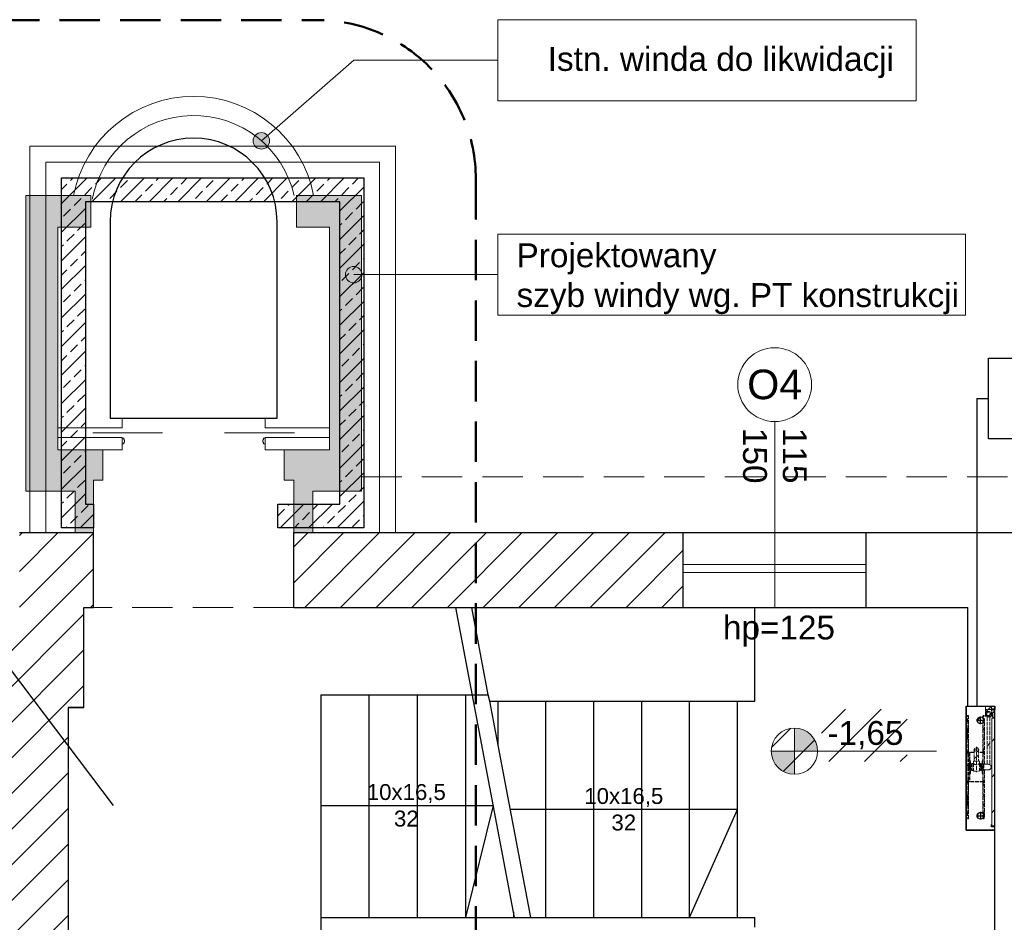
# Model space of a CAD drawing. Header units: millimetres. Extents: x 24385 to 79107, y -56478 to -23676.
# Tile 143 of 256: x 28028 to 28647, y -27993 to -27425. Entities that reach past the tile are written whole.
import ezdxf

# ---------------------------------------------------------------- set-up
doc = ezdxf.new("R2010")
doc.units = ezdxf.units.MM
doc.header["$LTSCALE"] = 2
for name, pattern in [('ACAD_ISO02W100', [15, 12, -3]), ('DASHED', [19.05, 12.7, -6.35]), ('HIDDENX2', [19.05, 12.7, -6.35])]:
    doc.linetypes.add(name, pattern=pattern)
for name, color, linetype, lineweight in [('0_OPIS', 7, 'Continuous', 13), ('3DPLAN_A_DRZWI', 173, 'Continuous', 5), ('3DPLAN_A_OKNA', 153, 'Continuous', 5), ('3DPLAN_A_TABELKA POMIESZCZEŃ', 7, 'Continuous', 0), ('3DPLAN_A_WYSOKOŚCI ZMIANA', 144, 'HIDDENX2', 5), ('A_IZOLACJA', 3, 'Continuous', 9), ('A_SC_WID_DETALE', 251, 'Continuous', 0), ('A_STOL_OPIS', 55, 'Continuous', 5), ('A_TXT', 7, 'Continuous', 0), ('A_WYBURZENIA', 6, 'Continuous', 0), ('A_WYM_KOT', 161, 'Continuous', 0), ('A_ZESTAWIENIE STOLARKI', 3, 'Continuous', 15), ('hydrant', 211, 'Continuous', 5), ('Opisy', 7, 'Continuous', 13)]:
    doc.layers.add(name, color=color, linetype=linetype, lineweight=lineweight)
for name, color, linetype in [('3DPLAN_A_KRESKOWANIE 1', 253, 'Continuous'), ('3DPLAN_A_OPIS', 8, 'Continuous'), ('3DPLAN_K_DZIAŁOWA NISKIE', 134, 'Continuous'), ('3DPLAN_K_NOŚNA', 7, 'Continuous'), ('3DPLAN_K_OBRYS', 243, 'Continuous'), ('3DPLAN_K_OBRYS WIDOK', 242, 'Continuous'), ('A_SCHODY', 6, 'Continuous'), ('DEFAULT', 7, 'Continuous')]:
    doc.layers.add(name, color=color, linetype=linetype)
doc.layers.add('3DPLAN_A_OBWIEDNIA', color=6, linetype='Continuous', plot=False)
doc.styles.add('ARIAL', font='arial.ttf')
doc.styles.add('TABEL1', font='txt')
doc.linetypes.add('GRADZINOWANIE', pattern='A,0.00254,-2.54,[134,ltypeshp.shx,S=2.54,R=0,X=-2.54,Y=0],-5.08,[134,ltypeshp.shx,S=2.54,R=180,X=2.54,Y=0],-2.54', length=10.16254)

# ---------------------------------------------------------------- blocks, each defined once
blk = doc.blocks.new('hydrant')
at = {"color": 1, "linetype": 'ACAD_ISO02W100'}
for p, q in [((121.8, 578.2), (110, 578.2)), ((338.5, 577), (110, 577)), ((112.9, 580.5), (112.8, 580.5)), ((129.5, 586), (121.8, 578.2)), ((130.1, 584.7), (122.3, 577)), ((431.5, 586), (129.5, 586)), ((141, 584.7), (130.1, 584.7)), ((141, 584.7), (148.8, 577)), ((141.5, 586), (149.3, 578.2)), ((189.8, 578.2), (149.3, 578.2)), ((197.5, 586), (189.8, 578.2)), ((198.1, 584.7), (190.3, 577)), ((249.5, 584.7), (198.1, 584.7)), ((249.5, 584.7), (257.3, 577)), ((250, 586), (257.8, 578.2)), ((330, 578.2), (257.8, 578.2)), ((339, 586), (330, 578.2)), ((339, 584.3), (330.5, 577)), ((340, 582), (338.5, 582)), ((338.5, 482), (338.5, 582)), ((348, 578.2), (339, 586)), ((347.6, 577), (339, 584.3)), ((340, 482), (340, 582)), ((431.5, 577), (340, 577)), ((523, 571), (340, 571)), ((523, 569.5), (340, 569.5)), ((431.5, 578.2), (348, 578.2)), ((471, 569.5), (392, 569.5)), ((392, 565), (392, 569.5)), ((471, 565), (392, 565)), ((408, 565), (409, 561)), ((409, 577), (409, 578.2)), ((454, 561), (409, 561)), ((452.5, 571.5), (410.5, 571.5)), ((414.5, 554.7), (414.5, 561)), ((431.5, 586), (733.5, 586)), ((431.5, 578.2), (515, 578.2)), ((431.5, 577), (523, 577)), ((448.5, 554.7), (448.5, 561)), ((454, 577), (454, 578.2)), ((455, 565), (454, 561)), ((471, 565), (471, 569.5)), ((515, 578.2), (524, 586)), ((515.5, 577), (524, 584.3)), ((523, 541.2), (523, 582)), ((524.5, 582), (523, 582)), ((524, 586), (533, 578.2)), ((524, 584.3), (532.6, 577)), ((524.5, 541.2), (524.5, 582)), ((524.5, 577), (753, 577)), ((533, 578.2), (605.3, 578.2)), ((613, 586), (605.3, 578.2)), ((613.6, 584.7), (605.8, 577)), ((613.6, 584.7), (665, 584.7)), ((665, 584.7), (672.8, 577)), ((665.5, 586), (673.3, 578.2)), ((673.3, 578.2), (713.8, 578.2)), ((721.5, 586), (713.8, 578.2)), ((722.1, 584.7), (714.3, 577)), ((722.1, 584.7), (733, 584.7)), ((733, 584.7), (740.8, 577)), ((733.5, 586), (741.3, 578.2)), ((741.3, 578.2), (753, 578.2)), ((750.2, 580.5), (750.2, 580.5)), ((557.9, 528.2), (398.8, 528.2)), ((406, 545.2), (406, 511.2)), ((408.5, 546.7), (407.5, 546.7)), ((408.5, 509.7), (407.5, 509.7)), ((454.5, 509.7), (407.5, 509.7)), ((454.5, 546.7), (408, 546.7)), ((408, 491.5), (409, 495.5)), ((454, 495.5), (409, 495.5)), ((410, 554.2), (410.5, 554.7)), ((453, 554.2), (410, 554.2)), ((410, 548.2), (410, 554.2)), ((410, 508.2), (410, 502.2)), ((453, 502.2), (410, 502.2)), ((410, 502.2), (410.5, 501.7)), ((452.5, 554.7), (410.5, 554.7)), ((452.5, 501.7), (410.5, 501.7)), ((414.5, 498.3), (414.5, 501.7)), ((448.5, 498.3), (414.5, 498.3)), ((414.5, 495.5), (414.5, 496)), ((448.5, 496), (414.5, 496)), ((416.2, 496), (416.2, 498.3)), ((446.8, 496), (446.8, 498.3)), ((448.5, 498.3), (448.5, 501.7)), ((448.5, 495.5), (448.5, 496)), ((453, 554.2), (452.5, 554.7)), ((453, 502.2), (452.5, 501.7)), ((453, 548.2), (453, 554.2)), ((453, 508.2), (453, 502.2)), ((455, 491.5), (454, 495.5)), ((454.5, 546.7), (455.5, 546.7)), ((454.5, 509.7), (455.5, 509.7)), ((455, 546.7), (467.5, 546.7)), ((455.5, 509.7), (467.5, 509.7)), ((469, 545.2), (469, 511.2)), ((540.8, 541.2), (469, 541.2)), ((540.8, 515.2), (469, 515.2)), ((523, 482), (523, 515.2)), ((524.5, 482), (524.5, 515.2)), ((540.8, 546.4), (540.8, 510)), ((338.5, 487), (110, 487)), ((121.8, 485.7), (110, 485.7)), ((112.9, 483.5), (112.8, 483.5)), ((129.5, 478), (121.8, 485.7)), ((130.1, 479.2), (122.3, 487)), ((414, 478), (129.5, 478)), ((141, 479.2), (130.1, 479.2)), ((141, 479.2), (148.8, 487)), ((141.5, 478), (149.3, 485.7)), ((189.8, 485.7), (149.3, 485.7)), ((197.5, 478), (189.8, 485.7)), ((198.1, 479.2), (190.3, 487)), ((249.5, 479.2), (198.1, 479.2)), ((249.5, 479.2), (257.3, 487)), ((250, 478), (257.8, 485.7)), ((330, 485.7), (257.8, 485.7)), ((339, 478), (330, 485.7)), ((339, 479.6), (330.5, 487)), ((340, 482), (338.5, 482)), ((347.6, 487), (339, 479.6)), ((348, 485.7), (339, 478)), ((431.5, 487), (340, 487)), ((431.5, 485.7), (348, 485.7)), ((392, 491.5), (392, 487)), ((471, 491.5), (392, 491.5)), ((471, 487), (392, 487)), ((452.5, 485), (410.5, 485)), ((450.5, 485), (412.5, 485)), ((412.5, 483), (412.5, 485)), ((414, 452.5), (414, 481.5)), ((449, 481.5), (414, 481.5)), ((431.5, 487), (523, 487)), ((431.5, 485.7), (515, 485.7)), ((746.5, 443.5), (446.5, 443.5)), ((449, 452.5), (449, 481.5)), ((449, 478), (733.5, 478)), ((746.5, 461.5), (449, 461.5)), ((450.5, 483), (450.5, 485)), ((471, 491.5), (471, 487)), ((515, 485.7), (524, 478)), ((515.5, 487), (524, 479.6)), ((524.5, 482), (523, 482)), ((524, 479.6), (532.6, 487)), ((524, 478), (533, 485.7)), ((524.5, 487), (753, 487)), ((533, 485.7), (605.3, 485.7)), ((613, 478), (605.3, 485.7)), ((613.6, 479.2), (605.8, 487)), ((613.6, 479.2), (665, 479.2)), ((665, 479.2), (672.8, 487)), ((665.5, 478), (673.3, 485.7)), ((673.3, 485.7), (713.8, 485.7)), ((721.5, 478), (713.8, 485.7)), ((722.1, 479.2), (714.3, 487)), ((722.1, 479.2), (733, 479.2)), ((733, 479.2), (740.8, 487)), ((733.5, 478), (741.3, 485.7)), ((741.3, 485.7), (753, 485.7)), ((752.9, 471.5), (746.5, 466.2)), ((746.5, 438.7), (746.5, 466.2)), ((752.9, 433.5), (746.5, 438.7)), ((750.2, 483.5), (750.2, 483.5)), ((752.9, 471.5), (794.5, 471.5)), ((794.5, 471.5), (814.5, 471.5)), ((794.5, 433.5), (794.5, 471.5)), ((814.5, 433.5), (814.5, 471.5)), ((752.9, 433.5), (794.5, 433.5)), ((794.5, 433.5), (780, 433.5)), ((794.5, 433.5), (814.5, 433.5))]:
    blk.add_line(p, q, dxfattribs=at)
for p, q in [((60.9, 411.5), (60.9, 431.5)), ((738.9, 431.5), (60.9, 431.5)), ((738.9, 411.5), (60.9, 411.5)), ((738.9, 431.5), (738.9, 411.5)), ((741.3, 421.8), (738.9, 415.6)), ((742.7, 421.3), (738.9, 411.5)), ((771.7, 426), (747.4, 426)), ((771.7, 424.5), (747.4, 424.5)), ((775.4, 422.8), (780.5, 416.1)), ((776.6, 423.7), (781.7, 417)), ((789.4, 423.3), (790.9, 423.3)), ((789.4, 416.5), (789.4, 423.3)), ((790.9, 416.5), (790.9, 423.3))]:
    blk.add_line(p, q)
for centre, radius in [((540.8, 528.2), 13), ((766.5, 452.5), 14.9), ((766.5, 452.5), 10.8)]:
    blk.add_circle(centre, radius, dxfattribs=at)
for centre, radius, start, end in [((110, 580.5), 3.5, 12.24669, 270), ((110, 580.5), 2.25, 12.35533, 270), ((112.8, 581.1), 0.612, 192.35533, 270), ((112.9, 581.1), 0.612, 270, 12.24669), ((410.5, 570), 1.5, 90, 138.18969), ((452.5, 570), 1.5, 41.81031, 90), ((753, 580.5), 3.5, 270, 167.75331), ((750.2, 581.1), 0.612, 167.75331, 270), ((750.2, 581.1), 0.612, 270, 347.64467), ((753, 580.5), 2.25, 270, 167.64467), ((407.5, 545.2), 1.5, 90, 180), ((407.5, 511.2), 1.5, 180, 270), ((408.5, 548.2), 1.5, 270, 0), ((408.5, 508.2), 1.5, 0, 90), ((469.4, 528.2), 23.1, 126.89221, 233.10779), ((454.5, 548.2), 1.5, 180, 270), ((454.5, 508.2), 1.5, 90, 180), ((467.5, 545.2), 1.5, 0, 90), ((467.5, 511.2), 1.5, 270, 0), ((110, 483.5), 3.5, 90, 347.75331), ((110, 483.5), 2.25, 90, 347.64467), ((112.8, 482.8), 0.612, 90, 167.64467), ((112.9, 482.8), 0.612, 347.75331, 90), ((410.5, 486.5), 1.5, 210, 270), ((414, 483), 1.5, 180, 270), ((431.5, 452.5), 17.5, 180, 270), ((431.5, 452.5), 17.5, 270, 0), ((449, 483), 1.5, 270, 0), ((452.5, 486.5), 1.5, 270, 330), ((753, 483.5), 3.5, 192.24669, 90), ((750.2, 482.8), 0.612, 90, 192.24669), ((750.2, 482.8), 0.612, 12.35533, 90), ((753, 483.5), 2.25, 192.35533, 90)]:
    blk.add_arc(centre, radius, start, end, dxfattribs=at)
for centre, radius, start, end in [((747.4, 419.5), 6.5, 90, 158.96249), ((747.4, 419.5), 5, 90, 158.96249), ((771.7, 419.5), 6.5, 41.18593, 90), ((771.7, 419.5), 5, 41.18593, 90), ((776.5, 413.1), 5, 19.76904, 37.35808), ((785.9, 416.5), 5, 199.76904, 0), ((776.5, 413.1), 6.5, 19.76904, 37.35808), ((785.9, 416.5), 3.5, 199.76904, 0)]:
    blk.add_arc(centre, radius, start, end)
at = {"layer": 'DEFAULT', "linetype": 'ByBlock'}
for p, q in [((35.5, 591.5), (35.5, 411.5)), ((35.5, 591.5), (815.5, 591.5)), ((36.3, 590.7), (36.3, 412.3)), ((36.3, 590.7), (814.7, 590.7)), ((36.3, 590.7), (814.7, 590.7)), ((814.7, 590.7), (814.7, 412.3)), ((815.5, 591.5), (815.5, 411.5)), ((121.3, 527.6), (121.3, 516.6)), ((129.8, 527.6), (129.8, 516.6)), ((721.3, 527.6), (721.3, 516.6)), ((729.8, 527.6), (729.8, 516.6)), ((121.3, 475.3), (121.3, 486.3)), ((129.8, 475.3), (129.8, 486.3)), ((721.3, 475.3), (721.3, 486.3)), ((729.8, 475.3), (729.8, 486.3)), ((35.5, 411.5), (57.1, 411.5)), ((36.3, 412.3), (56.3, 412.3)), ((56.3, 433.1), (70.1, 433.1)), ((56.3, 412.3), (56.3, 433.1)), ((57.1, 432.3), (70.1, 432.3)), ((57.1, 411.5), (57.1, 432.3)), ((57.1, 411.5), (57.1, 432.3)), ((60.9, 411.5), (60.9, 431.5)), ((70.1, 432.3), (70.1, 433.1)), ((780.5, 432.5), (780.5, 433.5)), ((793.5, 432.5), (780.5, 432.5)), ((780.9, 432.3), (780.9, 433.1)), ((794.7, 433.1), (780.9, 433.1)), ((793.9, 432.3), (780.9, 432.3)), ((793.9, 411.5), (793.9, 432.3)), ((793.9, 411.5), (793.9, 432.3)), ((815.5, 411.5), (793.9, 411.5)), ((794.7, 412.3), (794.7, 433.1)), ((814.7, 412.3), (794.7, 412.3))]:
    blk.add_line(p, q, dxfattribs=at)
at = {"layer": 'DEFAULT', "color": 1, "linetype": 'ByBlock'}
for p, q in [((149.9, 501.5), (101.1, 501.5)), ((125.5, 525.9), (125.5, 477.1)), ((701.1, 501.5), (749.9, 501.5)), ((725.5, 525.9), (725.5, 477.1))]:
    blk.add_line(p, q, dxfattribs=at)
at = {"layer": 'DEFAULT', "color": 1, "linetype": 'ACAD_ISO02W100'}
blk.add_line((794.5, 433.5), (780.5, 433.5), dxfattribs=at)
at = {"layer": 'DEFAULT', "linetype": 'ByBlock'}
for centre in [(125.5, 501.5), (725.5, 501.5)]:
    blk.add_circle(centre, 21, dxfattribs=at)
blk = doc.blocks.new('D PRZESÓWNE 2X')
at = {"layer": '3DPLAN_A_DRZWI', "lineweight": 20}
for p, q in [((-20.48, 3.67), (28.36, 3.67)), ((120.48, 3.67), (71.64, 3.67))]:
    blk.add_line(p, q, dxfattribs=at)
at = {"layer": '3DPLAN_A_DRZWI'}
for points in [[(0, 0), (1.16, 0), (1.16, -1.16), (1.74, -1.16), (1.74, -2.91), (1.16, -2.91), (1.16, -4.07), (0, -4.07), (0, 0)], [(100, 0), (98.84, 0), (98.84, -1.16), (98.26, -1.16), (98.26, -2.91), (98.84, -2.91), (98.84, -4.07), (100, -4.07), (100, 0)]]:
    blk.add_lwpolyline(points, dxfattribs=at)
blk = doc.blocks.new('parterr')
at = {"layer": '3DPLAN_A_KRESKOWANIE 1'}
h = blk.add_hatch(dxfattribs=at)
h.set_pattern_fill('ANSI31', color=256, scale=5, style=0)
h.set_pattern_definition([(45, (28281.13, -31178.053), (-11.22532, 11.22532), [])])
h.paths.add_polyline_path([(27531.99, -28228.89), (27531.99, -28218.89), (27420.99, -28218.89), (27420.99, -28006.89), (27456.99, -28006.89), (27456.99, -27805.89), (26774.49, -27805.89), (26774.49, -27888.89), (26825.99, -27888.89), (26825.99, -27851.89), (27410.99, -27851.89), (27410.99, -28133.89), (27387.99, -28133.89), (27387.99, -28139.89), (27410.99, -28139.89), (27410.99, -28286.89), (27426.99, -28286.89), (27426.99, -28228.89)])
h.paths.add_polyline_path([(27626.99, -27863.89), (27769.99, -27863.89), (27769.99, -27805.89), (27626.99, -27805.89)])
h.paths.add_polyline_path([(27631.99, -28218.89), (27631.99, -28228.89), (27648.99, -28228.89), (27648.99, -28462.89), (27694.99, -28462.89), (27694.99, -28426.89), (27667.99, -28426.89), (27667.99, -28237.89), (27979.99, -28237.89), (27979.99, -28426.89), (27784.99, -28426.89), (27784.99, -28541.89), (27801.99, -28541.89), (27801.99, -28461.89), (27937.99, -28461.89), (27937.99, -28505.89), (28030.99, -28505.89), (28030.99, -28463.89), (28076.99, -28463.89), (28076.99, -28434.89), (28070.99, -28434.89), (28070.99, -28421.89), (28057.99, -28421.89), (28057.99, -27857.89), (28067.99, -27857.89), (28067.99, -27794.89), (28073.99, -27794.89), (28073.99, -27747.89), (28027.49, -27747.89), (28027.49, -27805.89), (27939.99, -27805.89), (27939.99, -27933.89), (27975.99, -27933.89), (27975.99, -28218.89)])
h.paths.add_polyline_path([(26774.49, -28063.89), (26774.49, -28175.39), (26826.99, -28175.39), (26826.99, -28139.89), (27297.99, -28139.89), (27297.99, -28133.89), (26825.99, -28133.89), (26825.99, -28063.89)])
h.paths.add_polyline_path([(27410.99, -28376.89), (27410.99, -28408.89), (27393.99, -28408.89), (27393.99, -28418.89), (26826.99, -28418.89), (26826.99, -28350.39), (26774.49, -28350.39), (26774.49, -28429.89), (26562.49, -28429.89), (26562.49, -28493.89), (26595.99, -28493.89), (26595.99, -28452.89), (26776.99, -28452.89), (26776.99, -28490.89), (26826.99, -28490.89), (26826.99, -28455.89), (27384.07, -28455.81), (27401.99, -28455.81), (27401.99, -28523.89), (27426.99, -28523.89), (27426.99, -28487.14), (27424.99, -28487.22), (27425.07, -28485.14), (27426.99, -28485.06), (27426.99, -28479.56), (27425.4, -28479.56), (27425.96, -28479.93), (27424.99, -28479.56), (27424.99, -28411.76), (27426.99, -28411.76), (27426.99, -28411.3), (27424.99, -28411.38), (27425.07, -28409.3), (27426.99, -28409.22), (27426.99, -28376.89)])
h.paths.add_polyline_path([(27341.99, -28709.89), (26826.99, -28709.89), (26826.99, -28670.89), (26776.99, -28670.89), (26776.99, -28709.89), (26595.99, -28709.89), (26595.99, -28673.89), (26562.49, -28673.89), (26562.49, -28763.89), (26781.49, -28763.89), (26781.49, -28800.89), (26837.99, -28800.89), (26837.99, -28746.89), (27391.99, -28746.89), (27391.99, -28790.89), (27411.49, -28790.89), (27399.25, -28679.89), (27341.99, -28679.89)])
h.paths.add_polyline_path([(26781.49, -29070.89), (26781.49, -29384.89), (27480.84, -29384.89), (27480.84, -29301.89), (27411.84, -29301.89), (27411.84, -28913.89), (27510.99, -28913.89), (27510.99, -28896.89), (27411.99, -28896.89), (27411.99, -28889.89), (27391.99, -28889.89), (27391.99, -29317.89), (26837.99, -29317.89), (26837.99, -29070.89)])
h.paths.add_polyline_path([(27653.84, -29384.89), (27783.84, -29384.89), (27783.84, -29301.89), (27725.84, -29301.89), (27725.84, -28870.89), (27709.99, -28870.89), (27709.99, -28896.89), (27609.99, -28896.89), (27609.99, -28913.89), (27709.84, -28913.89), (27709.84, -29301.89), (27653.84, -29301.89)])
h.paths.add_polyline_path([(28104.99, -29384.89), (28104.99, -29319.89), (28049.99, -29319.89), (28049.99, -29041.89), (28096.99, -29041.89), (28096.99, -28933.89), (28049.99, -28933.89), (28049.99, -28849.89), (28076.99, -28849.89), (28076.99, -28716.89), (28030.99, -28716.89), (28030.99, -28683.89), (27937.99, -28683.89), (27937.99, -28715.89), (27801.99, -28715.89), (27801.99, -28691.89), (27784.99, -28691.89), (27784.99, -28715.89), (27685.99, -28715.89), (27685.99, -28746.89), (27709.99, -28746.89), (27709.99, -28772.89), (27725.84, -28772.89), (27725.84, -28731.89), (27994.84, -28731.89), (27994.84, -28790.89), (27952.84, -28790.89), (27952.84, -28922.89), (27994.84, -28922.89), (27994.84, -29301.89), (27956.84, -29301.89), (27956.84, -29384.89)])
h.paths.add_polyline_path([(28444.97, -27794.89), (28444.97, -27747.89), (28199.99, -27747.89), (28199.99, -27794.89)])
h.paths.add_polyline_path([(28921.99, -28467.89), (29077.99, -28467.89), (29077.99, -28435.89), (28960.99, -28435.89), (28960.99, -27867.89), (29010.99, -27867.89), (29010.99, -27805.89), (28878.99, -27805.89), (28878.99, -27866.89), (28932.99, -27866.89), (28932.99, -28435.89), (28921.99, -28435.89)])
h.paths.add_polyline_path([(29185.99, -27867.89), (29308.99, -27867.89), (29308.99, -27805.89), (29185.99, -27805.89)])
h.paths.add_polyline_path([(29483.99, -27867.89), (29607.99, -27867.89), (29607.99, -27805.89), (29483.99, -27805.89)])
h.paths.add_polyline_path([(29782.99, -27867.89), (29903.99, -27867.89), (29903.99, -27805.89), (29782.99, -27805.89)])
h.paths.add_polyline_path([(30078.99, -27867.89), (30205.99, -27867.89), (30205.99, -27805.89), (30078.99, -27805.89)])
h.paths.add_polyline_path([(29866.99, -28490.89), (29866.99, -28439.89), (30420.99, -28439.89), (30420.99, -28504.89), (30467.99, -28504.89), (30467.99, -28441.89), (30494.99, -28441.89), (30494.99, -28420.89), (30467.99, -28420.89), (30467.99, -27862.89), (30500.99, -27862.89), (30500.99, -27805.89), (30380.99, -27805.89), (30380.99, -27867.89), (30454.99, -27867.89), (30454.99, -28420.89), (29450.99, -28420.89), (29450.99, -28435.89), (29331.99, -28435.89), (29331.99, -28420.89), (29227.99, -28420.89), (29227.99, -28435.89), (29207.99, -28435.89), (29207.99, -28467.89), (29230.99, -28467.89), (29230.99, -28496.89), (29276.99, -28496.89), (29276.99, -28467.89), (29827.99, -28467.89), (29827.99, -28490.89)])
h.paths.add_polyline_path([(30792.99, -27805.89), (30675.99, -27805.89), (30675.99, -27862.89), (30792.99, -27862.89)])
h.paths.add_polyline_path([(31618.99, -27862.89), (31618.99, -27970.89), (31677.49, -27970.89), (31677.49, -27805.89), (30967.99, -27805.89), (30967.99, -27862.89)])
h.paths.add_polyline_path([(30691.99, -28522.89), (30691.99, -28438.89), (31026.99, -28438.89), (31026.99, -28712.89), (30892.99, -28712.89), (30892.99, -28746.89), (31014.99, -28746.89), (31014.99, -28802.89), (31047.99, -28802.89), (31047.99, -28747.89), (31069.99, -28747.89), (31069.99, -28744.89), (31443.99, -28744.89), (31443.99, -28715.89), (31348.99, -28715.89), (31348.99, -28647.89), (31324.99, -28647.89), (31324.99, -28715.89), (31097.99, -28715.89), (31097.99, -28691.89), (31056.99, -28691.89), (31056.99, -28450.89), (31068.99, -28450.89), (31068.99, -28440.89), (31324.99, -28440.89), (31324.99, -28557.89), (31348.99, -28557.89), (31348.99, -28439.89), (31623.99, -28439.89), (31623.99, -28481.89), (31677.49, -28481.89), (31677.49, -28090.89), (31618.99, -28090.89), (31618.99, -28420.89), (30614.99, -28420.89), (30614.99, -28441.89), (30671.99, -28441.89), (30671.99, -28522.89)])
h.paths.add_polyline_path([(31677.49, -28782.89), (31677.49, -28681.89), (31623.99, -28681.89), (31623.99, -28715.89), (31533.99, -28715.89), (31533.99, -28744.89), (31623.99, -28744.89), (31623.99, -28782.89)])
h.paths.add_polyline_path([(31290.99, -29384.89), (31677.49, -29384.89), (31677.49, -29121.89), (31623.99, -29121.89), (31623.99, -29308.89), (31290.99, -29308.89)])
h.paths.add_polyline_path([(31115.99, -29308.89), (31047.99, -29308.89), (31047.99, -29148.89), (31014.99, -29148.89), (31014.99, -29308.89), (30977.99, -29308.89), (30977.99, -29384.89), (31115.99, -29384.89)])
h.paths.add_polyline_path([(30671.99, -28642.89), (30671.99, -28710.89), (30658.99, -28710.89), (30658.99, -28746.89), (30736.99, -28746.89), (30736.99, -29058.89), (30726.99, -29058.89), (30726.99, -29069.89), (30736.99, -29069.89), (30736.99, -29306.89), (30689.99, -29306.89), (30689.99, -29384.89), (30802.99, -29384.89), (30802.99, -29308.89), (30767.99, -29308.89), (30767.99, -28746.89), (30772.99, -28746.89), (30772.99, -28712.89), (30691.99, -28712.89), (30691.99, -28642.89)])
h.paths.add_polyline_path([(29827.99, -28640.89), (29827.99, -28721.89), (29417.99, -28721.89), (29417.99, -28756.89), (29765.99, -28756.89), (29765.99, -28833.89), (29935.99, -28833.89), (29935.99, -28756.89), (30425.99, -28756.89), (30425.99, -29306.89), (30383.99, -29306.89), (30383.99, -29384.89), (30514.99, -29384.89), (30514.99, -29306.89), (30441.99, -29306.89), (30441.99, -29069.89), (30636.99, -29069.89), (30636.99, -29058.89), (30441.99, -29058.89), (30441.99, -28772.89), (30466.99, -28772.89), (30466.99, -28746.89), (30568.99, -28746.89), (30568.99, -28710.89), (30467.99, -28710.89), (30467.99, -28677.89), (30420.99, -28677.89), (30420.99, -28720.89), (29866.99, -28720.89), (29866.99, -28640.89)])
h.paths.add_polyline_path([(30087.99, -29306.89), (30087.99, -29384.89), (30208.99, -29384.89), (30208.99, -29306.89)])
h.paths.add_polyline_path([(29912.99, -29306.89), (29891.99, -29306.89), (29891.99, -28974.89), (29421.99, -28974.89), (29421.99, -28984.89), (29884.99, -28984.89), (29884.99, -29310.89), (29777.99, -29310.89), (29777.99, -29384.89), (29912.99, -29384.89)])
h.paths.add_polyline_path([(29487.99, -29310.89), (29487.99, -29384.89), (29602.99, -29384.89), (29602.99, -29310.89)])
h.paths.add_polyline_path([(29341.99, -28974.89), (29262.99, -28974.89), (29262.99, -28756.89), (29297.99, -28756.89), (29297.99, -28721.89), (29276.99, -28721.89), (29276.99, -28667.89), (29228.99, -28667.89), (29228.99, -28721.89), (28922.99, -28721.89), (28922.99, -28754.89), (28935.99, -28754.89), (28935.99, -28884.89), (28953.99, -28884.89), (28953.99, -28754.89), (29226.99, -28754.89), (29226.99, -29323.89), (29186.99, -29323.89), (29186.99, -29384.89), (29312.99, -29384.89), (29312.99, -29310.89), (29262.99, -29310.89), (29262.99, -28984.89), (29341.99, -28984.89)])
h.paths.add_polyline_path([(29011.99, -29323.89), (28953.99, -29323.89), (28953.99, -28979.89), (28935.99, -28979.89), (28935.99, -29320.89), (28895.99, -29320.89), (28895.99, -29384.89), (29011.99, -29384.89)])
h.paths.add_polyline_path([(28832.99, -28721.89), (28810.99, -28721.89), (28810.99, -28684.89), (28793.99, -28684.89), (28793.99, -28721.89), (28683.99, -28721.89), (28683.99, -28682.89), (28629.99, -28682.89), (28629.99, -28715.89), (28626.99, -28715.89), (28626.99, -29316.89), (28584.99, -29316.89), (28584.99, -29384.89), (28720.99, -29384.89), (28720.99, -29320.89), (28668.99, -29320.89), (28668.99, -29039.89), (28722.99, -29039.89), (28722.99, -28875.89), (28664.99, -28875.89), (28664.99, -28769.89), (28673.99, -28769.89), (28673.99, -28754.89), (28832.99, -28754.89)])
h.paths.add_polyline_path([(28933.48, -28618.58), (28933.48, -28620.89), (28989.51, -28620.89), (28989.51, -28618.58)])
h.paths.add_polyline_path([(28048.62, -28542.17), (28104.65, -28542.17), (28104.65, -28567.43), (28048.62, -28567.43)])
h.paths.add_polyline_path([(28312.29, -28322.99), (28368.17, -28322.99), (28368.17, -28348.05), (28312.29, -28348.05)])
h.paths.add_polyline_path([(28488.09, -28322.99), (28543.96, -28322.99), (28543.96, -28348.05), (28488.09, -28348.05)])
edge = h.paths.add_edge_path()
edge.add_arc((28306.99, -28816.89), 85, 62.65448, 71.78542, ccw=False)
edge.add_line((28346.03, -28741.39), (28346.03, -28736.15))
edge.add_line((28346.03, -28736.15), (28333.55, -28736.15))
h.paths.add_polyline_path([(28109.35, -29204.1), (28204.56, -29204.1), (28204.56, -29250.57), (28109.35, -29250.57)])
h.paths.add_polyline_path([(28138.56, -28107.38), (28196.54, -28107.38), (28196.54, -28140.41), (28138.56, -28140.41)])
h.paths.add_polyline_path([(28531.91, -27858.83), (28585.67, -27858.83), (28585.67, -27891.86), (28531.91, -27891.86)])
h.paths.add_polyline_path([(28514.88, -27899.85, 1), (28514.88, -27870.73, 1)])
h.paths.add_polyline_path([(28121.53, -28148.39, 1), (28121.53, -28119.27, 1)])
edge = h.paths.add_edge_path()
edge.add_line((28141.81, -28688.78), (28156.37, -28688.78))
edge.add_line((28156.37, -28688.78), (28156.37, -28674.22))
edge.add_arc((28156.37, -28688.78), 14.56, 90, 180)
edge = h.paths.add_edge_path()
edge.add_line((28156.37, -28688.78), (28156.37, -28703.34))
edge.add_arc((28156.37, -28688.78), 14.56, 270, 360)
edge.add_line((28170.93, -28688.78), (28156.37, -28688.78))
h.paths.add_polyline_path([(28156.37, -28703.34, 1), (28156.37, -28674.22, 1)])
h.paths.add_polyline_path([(28624.31, -27926.26), (28623.54, -27925.49), (28623.66, -27865.14), (28624.44, -27864.37), (28624.44, -27926.21)], is_closed=False)
h.paths.add_polyline_path([(28252.2, -28179.89), (28327.2, -28179.89), (28327.2, -28198.64, -0.427145), (28270.95, -28254.89), (28252.2, -28254.89)])
h.paths.add_polyline_path([(28424.2, -28361.39, -0.414214), (28419.2, -28366.39), (28413.2, -28366.39, -0.414214), (28389.2, -28342.39), (28389.2, -28330.39, -0.414214), (28413.2, -28306.39), (28419.2, -28306.39, -0.414214), (28424.2, -28311.39)])
h.paths.add_polyline_path([(28638.99, -27932.35), (28638.99, -27864.55), (28640.57, -27864.55), (28640.01, -27864.17, -0.310329), (28639.69, -27863.71), (28639.69, -27861.28, -0.216272), (28639.86, -27860.9), (28640.6, -27860.18, 0.840818), (28640.49, -27859.35, -0.414214), (28640.99, -27859.85), (28640.99, -27932.35)])
h.paths.add_polyline_path([(28638.79, -27863.15), (28638.26, -27863.79), (28637.79, -27863.79), (28637.79, -27893.79, -0.760764), (28636.89, -27897.04), (28634.34, -27897.04), (28634.34, -27925.49), (28634.06, -27925.58), (28633.76, -27925.89), (28633.56, -27926.31), (28634.04, -27926.31, -0.130781), (28633.44, -27927.41, -2.336993), (28633.44, -27924.37), (28633.44, -27899.24), (28632.99, -27899.24), (28632.99, -27897.64), (28632.59, -27897.54), (28632.59, -27893.04), (28632.99, -27892.94), (28632.99, -27891.34), (28633.44, -27891.34), (28633.56, -27871.11), (28633.44, -27867.41, -2.336993), (28633.56, -27864.31), (28634.34, -27865.09), (28634.34, -27893.54), (28635.99, -27893.54), (28635.99, -27863.79), (28635.51, -27863.79), (28634.99, -27863.15), (28634.99, -27856.99), (28638.79, -27856.99)])
h.paths.add_polyline_path([(28630.61, -27891.54), (28631.16, -27891.69), (28631.16, -27897.69, -0.414214), (28631.01, -27897.84), (28627.61, -27897.84, -0.414214), (28627.46, -27897.59), (28627.61, -27891.54), (28628.01, -27891.54), (28628.01, -27884.37, -1), (28630.61, -27884.37)])
h.paths.add_polyline_path([(28624.44, -27885.99), (28628.01, -27886.14), (28624.44, -27886.14)], is_closed=False)
h.paths.add_polyline_path([(28631.96, -27893.59), (28632.31, -27893.76), (28632.54, -27893.76), (28632.54, -27896.82), (28632.31, -27896.99), (28631.96, -27896.99), (28631.91, -27897.44), (28631.96, -27893.19)])
h.paths.add_polyline_path([(28624.44, -27904.44), (28633.44, -27904.59), (28624.44, -27904.59)], is_closed=False)
h.paths.add_polyline_path([(28625.19, -27886.14), (28625.19, -27891.34), (28625.64, -27891.34), (28625.64, -27892.94), (28626.04, -27893.04), (28626.04, -27893.59), (28626.66, -27893.59), (28626.71, -27893.14), (28626.66, -27897.39), (28626.66, -27896.99), (28626.04, -27896.99), (28626.04, -27897.54), (28625.64, -27897.64), (28625.64, -27899.24), (28625.19, -27899.24), (28625.04, -27904.44), (28625.04, -27886.14)], is_closed=False)
h.paths.add_polyline_path([(28640.91, -27856.97), (28622.99, -27856.89), (28640.99, -27856.89)], is_closed=False)
h.paths.add_polyline_path([(28619.99, -28325.89), (28619.99, -28323.45), (28618.52, -28323.45), (28584.99, -28382.67, -0.262592), (28550.72, -28323.45), (28549.99, -28323.45), (28549.99, -28325.89), (28512.99, -28325.89), (28512.99, -28240.89), (28492.4, -28240.89), (28491.79, -28249.17, -0.11869), (28489.72, -28256.75), (28483.38, -28267.01, -0.177707), (28479.15, -28270.09), (28472.86, -28270.09, -0.177707), (28468.58, -28266.95), (28462.28, -28256.75, -0.11869), (28460.21, -28249.17), (28459.6, -28240.89), (28487.99, -28240.89), (28487.99, -28181.89), (28633.99, -28181.89), (28633.99, -28325.89)])
h.paths.add_polyline_path([(28442.49, -28424.89), (28442.49, -28418.89, -0.414214), (28466.49, -28394.89), (28478.49, -28394.89, -0.414214), (28502.49, -28418.89), (28502.49, -28424.89, -0.414214), (28497.49, -28429.89), (28447.49, -28429.89, -0.414214)])
h.paths.add_polyline_path([(28265.75, -28187.22, 1), (28256.37, -28187.22, 1)], flags=16)
h.paths.add_polyline_path([(28416.2, -28357.26, -0.453948), (28410.53, -28362.21, -0.375565), (28393.2, -28342.39), (28393.2, -28330.39, -0.375565), (28410.53, -28310.57, -0.453948), (28416.2, -28315.52)], flags=16)
h.paths.add_polyline_path([(28638.38, -27861.79, 1), (28635.4, -27861.79, 1)], flags=16)
h.paths.add_polyline_path([(28637.96, -27861.79, 1), (28635.81, -27861.79, 1)], flags=0)
h.paths.add_polyline_path([(28633.92, -27866.7, -0.08131), (28633.44, -27867.41), (28633.44, -27865.89), (28634.21, -27865.89), (28634.31, -27866.31)], flags=16)
h.paths.add_polyline_path([(28633.44, -27865.89), (28633.44, -27867.01), (28634.21, -27866.24), (28634.09, -27865.89)], flags=0)
h.paths.add_polyline_path([(28633.44, -27867.01), (28633.56, -27867.28, 0.08131), (28633.92, -27866.7), (28633.56, -27867.06)], is_closed=False, flags=16)
h.paths.add_polyline_path([(28633.56, -27897.52), (28633.64, -27893.19), (28633.64, -27897.39)], is_closed=False, flags=16)
h.paths.add_polyline_path([(28633.64, -27897.39), (28633.56, -27893.06), (28633.56, -27897.52)], is_closed=False, flags=16)
h.paths.add_polyline_path([(28628.01, -27884.37), (28630.61, -27884.37, -1)], flags=16)
h.paths.add_polyline_path([(28557.29, -28240.02), (28560.01, -28203.37), (28592.81, -28203.37), (28595.52, -28240.02, -0.414214), (28578.66, -28256.89), (28574.16, -28256.89, -0.414214)], flags=16)
h.paths.add_polyline_path([(28570.23, -28211.92), (28582.58, -28211.92, -0.392745), (28588.19, -28217.12), (28589.9, -28240.21, -0.409357), (28578.66, -28251.27), (28574.16, -28251.27, -0.409357), (28562.92, -28240.21), (28564.62, -28217.12, -0.392745)], flags=0)
h.paths.add_polyline_path([(28465.69, -28254.65, -0.504303), (28469.83, -28249.44), (28482.18, -28249.44, -0.504303), (28486.32, -28254.65), (28480.02, -28264.85, -0.195658), (28478.25, -28266.09), (28473.75, -28266.09, -0.195658), (28471.98, -28264.85)], flags=16)
h.paths.add_polyline_path([(28451.62, -28421.89, -0.453948), (28446.66, -28416.22, -0.375565), (28466.49, -28398.89), (28478.49, -28398.89, -0.375565), (28498.31, -28416.22, -0.453948), (28493.35, -28421.89)], flags=16)
at = {"layer": 'A_SC_WID_DETALE', "ltscale": 0.5}
h = blk.add_hatch(dxfattribs=at)
h.set_pattern_fill('ANSI33', color=256, scale=2)
h.set_pattern_definition([(45, (23374.091, -39351.242), (-8.980256, 8.980256), []), (45, (23383.071, -39351.242), (-8.980256, 8.980256), [6.35, -3.175])])
h.paths.add_polyline_path([(28053.99, -27524.89), (28053.99, -27744.89), (28073.99, -27744.89), (28073.99, -27729.89), (28068.99, -27729.89), (28068.99, -27539.89), (28228.99, -27539.89), (28228.99, -27729.89), (28189.99, -27729.89), (28189.99, -27744.89), (28243.99, -27744.89), (28243.99, -27524.89), (28053.99, -27524.89)], is_closed=False)
at = {"layer": 'A_WYBURZENIA', "transparency": 33554687}
h = blk.add_hatch(dxfattribs=at)
h.set_pattern_fill('DOTS', color=256)
h.set_pattern_definition([(0, (9800.6029, -5192.851), (0.79375, 1.5875), [0, -1.5875])])
h.paths.add_polyline_path([(28242.49, -27535.89), (28201.66, -27535.89), (28201.66, -27555.89), (28222.49, -27555.89), (28222.49, -27601.34), (28242.49, -27601.34), (28242.49, -27535.89)], is_closed=False)
h.paths.add_polyline_path([(28222.49, -27695.89), (28193.99, -27695.89), (28193.99, -27714.89), (28199.99, -27714.89), (28199.99, -27747.89), (28212, -27747.89), (28212, -27721.89), (28242.49, -27721.89), (28242.49, -27601.34), (28222.49, -27601.34), (28222.49, -27695.89)], is_closed=False)
h.paths.add_polyline_path([(28073.99, -27714.89), (28079.99, -27714.89), (28079.99, -27695.89), (28051.49, -27695.89), (28051.49, -27555.89), (28072.31, -27555.89), (28072.31, -27535.89), (28031.49, -27535.89), (28031.49, -27721.89), (28062.49, -27721.89), (28062.49, -27747.89), (28073.99, -27747.89), (28073.99, -27714.89)], is_closed=False)
at = {"layer": 'A_WYM_KOT'}
h = blk.add_hatch(color=256, dxfattribs=at)
h.dxf.hatch_style = 1
h.paths.add_polyline_path([(28514.88, -27885.29), (28500.32, -27885.29, 0.414214), (28514.88, -27899.85), (28514.88, -27885.29)], is_closed=False)
h.paths.add_polyline_path([(28514.88, -27885.29), (28529.44, -27885.29, 0.143872), (28527.13, -27877.41), (28514.88, -27877.41), (28514.88, -27885.29)], is_closed=False)
h.paths.add_polyline_path([(28514.88, -27870.73), (28514.88, -27877.41), (28527.13, -27877.41, 0.255137), (28514.88, -27870.73)], is_closed=False)
at = {"layer": 'Opisy', "ltscale": 0.5, "transparency": 33554687}
h = blk.add_hatch(color=256, dxfattribs=at)
h.dxf.hatch_style = 1
h.paths.add_polyline_path([(28178.06, -27506.51), (28178.06, -27496.61, 0.73336)])
h.paths.add_polyline_path([(28178.06, -27496.61), (28178.06, -27506.51, 0.076465), (28179.62, -27506.75, 1.165591)])
h = blk.add_hatch(color=256, dxfattribs=at)
h.dxf.hatch_style = 1
h.paths.add_polyline_path([(28236.12, -27590.62), (28236.12, -27580.72, 0.73336)])
h.paths.add_polyline_path([(28236.12, -27580.72), (28236.12, -27590.62, 0.076465), (28237.68, -27590.86, 1.165591)])
at = {"layer": '3DPLAN_A_OBWIEDNIA'}
blk.add_lwpolyline([(28084.49, -27675.89), (28189.49, -27675.89), (28189.49, -27552.39, 1), (28084.49, -27552.39), (28084.49, -27675.89)], format="xyb", dxfattribs=at)
at = {"layer": '3DPLAN_A_OKNA'}
for p, q in [((28444.97, -27767.89), (28559.97, -27767.89)), ((28444.97, -27772.89), (28559.97, -27772.89))]:
    blk.add_line(p, q, dxfattribs=at)
at = {"layer": '3DPLAN_A_OPIS', "color": 1, "lineweight": 30}
blk.add_lwpolyline([(28073.99, -27729.89), (28073.99, -27744.89), (28053.99, -27744.89), (28053.99, -27524.89), (28243.99, -27524.89), (28243.99, -27744.89), (28189.99, -27744.89), (28189.99, -27729.89), (28228.99, -27729.89), (28228.99, -27539.89), (28068.99, -27539.89), (28068.99, -27729.89)], close=True, dxfattribs=at)
at = {"layer": '3DPLAN_A_WYSOKOŚCI ZMIANA'}
for p, q in [((28242.49, -27712.89), (31712.49, -27712.89)), ((28199.99, -27794.89), (28073.99, -27794.89))]:
    blk.add_line(p, q, dxfattribs=at)
at = {"layer": '3DPLAN_K_DZIAŁOWA NISKIE'}
blk.add_line((28444.97, -27794.89), (28559.97, -27794.89), dxfattribs=at)
at = {"layer": '3DPLAN_K_NOŚNA'}
for p, q in [((28073.99, -27794.89), (28073.99, -27747.89)), ((28199.99, -27794.89), (28199.99, -27747.89)), ((28444.97, -27794.89), (28444.97, -27747.89)), ((28444.97, -27794.89), (28444.97, -27747.89)), ((28559.97, -27794.89), (28559.97, -27747.89)), ((28067.99, -27794.89), (28073.99, -27794.89)), ((28067.99, -27857.89), (28067.99, -27794.89)), ((28199.99, -27794.89), (28444.97, -27794.89)), ((28559.97, -27794.89), (28623.99, -27794.89)), ((28623.99, -27856.89), (28623.99, -27794.89)), ((28057.99, -27857.89), (28067.99, -27857.89)), ((28057.99, -27857.89), (28057.99, -28421.89)), ((28067.99, -27857.89), (28057.99, -27857.89)), ((28623.99, -27856.89), (28640.99, -27856.89)), ((28640.99, -28135.89), (28640.99, -27856.89))]:
    blk.add_line(p, q, dxfattribs=at)
at = {"layer": '3DPLAN_K_OBRYS'}
for p, q in [((28027.49, -27747.89), (28073.99, -27747.89)), ((28199.99, -27747.89), (28444.97, -27747.89)), ((28559.97, -27747.89), (28681.49, -27747.89))]:
    blk.add_line(p, q, dxfattribs=at)
at = {"layer": '3DPLAN_K_OBRYS WIDOK'}
blk.add_line((28444.97, -27747.89), (28559.97, -27747.89), dxfattribs=at)
at = {"layer": 'A_IZOLACJA'}
blk.add_lwpolyline([(28033.99, -27747.89), (28033.99, -27504.89), (28263.99, -27504.89), (28263.99, -27747.89)], dxfattribs=at)
at = {"layer": 'A_IZOLACJA', "linetype": 'GRADZINOWANIE', "lineweight": 0, "ltscale": 0.5}
blk.add_lwpolyline([(28043.99, -27747.89), (28043.99, -27514.89), (28253.99, -27514.89), (28253.99, -27747.89)], dxfattribs=at)
at = {"layer": 'A_SCHODY'}
for p, q in [((28338.85, -27989.89), (28301.84, -27794.89)), ((28322.27, -27849.89), (28312.02, -27794.89)), ((28489.99, -27853.89), (28489.99, -27794.89)), ((28216.99, -27849.89), (28322.27, -27849.89)), ((28216.99, -27849.89), (28216.99, -27989.89)), ((28247.29, -27849.89), (28247.29, -27989.89)), ((28277.59, -27849.89), (28277.59, -27989.89)), ((28307.89, -27849.89), (28307.89, -27989.89)), ((28323.21, -27853.89), (28322.27, -27849.89)), ((28349.03, -27989.89), (28323.21, -27853.89)), ((28323.21, -27853.89), (28489.99, -27853.89)), ((28328.49, -27881.66), (28328.49, -27853.89)), ((28358.59, -27989.89), (28358.59, -27853.89)), ((28388.69, -27989.89), (28388.69, -27853.89)), ((28418.79, -27989.89), (28418.79, -27853.89)), ((28448.89, -27989.89), (28448.89, -27853.89)), ((28478.99, -27989.89), (28478.99, -27853.89)), ((28216.99, -27919.39), (28325.47, -27919.39)), ((28325.47, -27919.39), (28307.89, -27989.89)), ((28478.99, -27921.89), (28336.12, -27921.89)), ((28448.89, -27989.89), (28478.99, -27921.89)), ((28216.99, -27989.89), (28216.99, -28135.89)), ((28216.99, -27989.89), (28489.99, -27989.89)), ((28338.19, -27986.39), (28338.19, -27989.89)), ((28489.99, -27995.89), (28489.99, -27989.89))]:
    blk.add_line(p, q, dxfattribs=at)
at = {"layer": 'A_STOL_OPIS'}
blk.add_line((28502.47, -27678.03), (28502.47, -27794.89), dxfattribs=at)
at = {"layer": 'A_TXT', "color": 1, "lineweight": 30}
for p, q in [((27812.99, -27559.81), (28086.48, -27919.39)), ((28629.64, -27663.52), (28629.64, -27856.89)), ((28629.64, -27663.52), (28636.84, -27663.52))]:
    blk.add_line(p, q, dxfattribs=at)
blk.add_lwpolyline([(28636.84, -27638.12), (28860.42, -27638.12), (28860.42, -27688.92), (28636.84, -27688.92)], close=True, dxfattribs=at)
at = {"layer": 'A_WYBURZENIA'}
for p, q in [((28061.49, -27535.89), (28031.49, -27535.89)), ((28031.49, -27535.89), (28031.49, -27721.89)), ((28072.31, -27535.89), (28061.49, -27535.89)), ((28072.31, -27555.89), (28072.31, -27535.89)), ((28212.49, -27535.89), (28201.66, -27535.89)), ((28201.66, -27555.89), (28201.66, -27535.89)), ((28242.49, -27535.89), (28212.49, -27535.89)), ((28242.49, -27535.89), (28242.49, -27721.89)), ((28051.49, -27555.89), (28072.31, -27555.89)), ((28051.49, -27555.89), (28051.49, -27695.89)), ((28084.49, -27675.89), (28084.49, -27552.39)), ((28189.49, -27675.89), (28189.49, -27552.39)), ((28222.49, -27555.89), (28201.66, -27555.89)), ((28222.49, -27555.89), (28222.49, -27695.89)), ((28084.49, -27675.89), (28091.99, -27675.89)), ((28091.99, -27682.09), (28091.99, -27675.89)), ((28181.99, -27682.09), (28181.99, -27675.89)), ((28181.99, -27675.89), (28189.49, -27675.89)), ((28091.99, -27682.09), (28051.49, -27682.09)), ((28181.99, -27682.09), (28222.49, -27682.09)), ((28091.99, -27688.09), (28051.49, -27688.09)), ((28091.99, -27695.89), (28091.99, -27688.09)), ((28181.99, -27688.09), (28222.49, -27688.09)), ((28181.99, -27695.89), (28181.99, -27688.09)), ((28079.99, -27695.89), (28051.49, -27695.89)), ((28079.99, -27714.89), (28079.99, -27695.89)), ((28091.99, -27695.89), (28079.99, -27695.89)), ((28193.99, -27695.89), (28181.99, -27695.89)), ((28193.99, -27695.89), (28222.49, -27695.89)), ((28193.99, -27714.89), (28193.99, -27695.89)), ((28073.99, -27714.89), (28073.99, -27747.89)), ((28079.99, -27714.89), (28073.99, -27714.89)), ((28199.99, -27714.89), (28193.99, -27714.89)), ((28199.99, -27714.89), (28199.99, -27747.89)), ((28031.49, -27721.89), (28062.49, -27721.89)), ((28062.49, -27721.89), (28062.49, -27747.89)), ((28212, -27721.89), (28212, -27747.89)), ((28212, -27721.89), (28242.49, -27721.89))]:
    blk.add_line(p, q, dxfattribs=at)
for centre, radius, start, end in [((28136.99, -27550.49), 76.9, 10.94609, 169.05391), ((28136.99, -27550.49), 64.9, 13.00262, 169.05391), ((28136.99, -27552.39), 52.5, 0, 180)]:
    blk.add_arc(centre, radius, start, end, dxfattribs=at)
at = {"layer": 'A_WYM_KOT'}
for p, q in [((28514.88, -27870.73), (28514.88, -27899.85)), ((28529.44, -27885.29), (28500.32, -27885.29)), ((28604.21, -27885.29), (28529.44, -27885.29))]:
    blk.add_line(p, q, dxfattribs=at)
blk.add_circle((28514.88, -27885.29), 14.56, dxfattribs=at)
at = {"layer": 'A_ZESTAWIENIE STOLARKI', "ltscale": 0.25}
blk.add_circle((28502.47, -27654.81), 23.22, dxfattribs=at)
at = {"layer": 'Opisy', "ltscale": 0.5}
for p, q in [((28179.62, -27501.56), (28237.68, -27450.88)), ((28328.39, -27450.88), (28237.68, -27450.88)), ((28328.39, -27585.67), (28237.68, -27585.67))]:
    blk.add_line(p, q, dxfattribs=at)
at = {"layer": 'Opisy', "color": 1, "linetype": 'DASHED', "lineweight": 50}
blk.add_lwpolyline([(27839.67, -28295.69), (27443.87, -28298.92, -0.416611), (27343.06, -28198.93), (27343.06, -27525.63, -0.414214), (27443.06, -27425.63), (28214.49, -27425.63, -0.414214), (28314.49, -27525.63), (28314.49, -28505.31, 0.414214), (28414.49, -28605.31), (28582.02, -28605.31, -0.414214), (28682.02, -28705.31), (28682.02, -29328.87, -0.414214), (28582.02, -29428.87), (28040.49, -29428.87, -0.414214), (27940.49, -29328.87), (27940.49, -28395.68, 0.416611)], format="xyb", close=True, dxfattribs=at)
at = {"layer": 'Opisy', "ltscale": 0.5}
for points in [[(28328.39, -27476.39), (28591.45, -27476.39), (28591.45, -27425.37), (28328.39, -27425.37)], [(28328.39, -27611.17), (28622.48, -27611.17), (28622.48, -27560.16), (28328.39, -27560.16)]]:
    blk.add_lwpolyline(points, close=True, dxfattribs=at)
for centre in [(28179.62, -27501.56), (28237.68, -27585.67)]:
    blk.add_circle(centre, 5.19, dxfattribs=at)
at = {"layer": 'A_WYBURZENIA', "xscale": 0.9, "yscale": 0.9, "zscale": 0.9}
blk.add_blockref('D PRZESÓWNE 2X', (28091.99, -27688.39), dxfattribs=at)
at = {"layer": 'hydrant', "ltscale": 169.333333, "xscale": 0.09999999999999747, "yscale": 0.09999999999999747, "zscale": 0.09999999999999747, "rotation": 89.99999999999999}
blk.add_blockref('hydrant', (28682.13, -27938.44), dxfattribs=at)
at = {"layer": '3DPLAN_A_OPIS', "color": 1, "lineweight": 30, "style": 'ARIAL'}
for tag, p in [('WYŁĄCZONE', (29754.42, -28077.21)), ('WYŁĄCZONE', (30711.21, -28077.21)), ('Z_OPRACOWANIA', (29744.08, -28099.65)), ('Z_OPRACOWANIA', (30700.87, -28099.65)), ('WYJŚCIE_EWAKUACYJNE', (26767.33, -28550.29)), ('WYŁĄCZONE', (30110.45, -28645.4)), ('Z_OPRACOWANIA', (30100.11, -28667.83)), ('WYŁĄCZONE', (29700.82, -29118.03)), ('WYŁĄCZONE', (30110.45, -29118.03)), ('WYŁĄCZONE', (31284.49, -29118.03)), ('Z_OPRACOWANIA', (29690.48, -29140.46)), ('Z_OPRACOWANIA', (30100.11, -29140.46)), ('Z_OPRACOWANIA', (31274.15, -29140.46)), ('WYJŚCIE_EWAKUACYJNE', (28257.55, -29205.28))]:
    blk.add_attdef(tag, p, '', height=12, dxfattribs=at)
at = {"layer": '3DPLAN_A_TABELKA POMIESZCZEŃ', "ltscale": 0.5, "style": 'ARIAL'}
for tag, p in [('KURTYNA', (28491.82, -29246.32)), ('POWIETRZNA', (28491.82, -29266.04))]:
    blk.add_attdef(tag, p, '', height=12, dxfattribs=at)
at = {"layer": 'A_STOL_OPIS', "ltscale": 0.2, "insert": (28502.47, -27699.51), "char_height": 15, "attachment_point": 5, "rotation": 270, "style": 'TABEL1'}
blk.add_mtext_dynamic_manual_height_columns('\\pxqc;{\\fArial|b0|i0|c238|p34;115\\P150}', width=72.9007, gutter_width=100, heights=[0], dxfattribs=at)
at = {"layer": 'A_WYM_KOT', "ltscale": 0.2, "insert": (28535.66, -27866.33), "char_height": 15, "attachment_point": 1, "style": 'TABEL1'}
blk.add_mtext_dynamic_manual_height_columns('{\\fArial|b0|i0|c238|p34;-1,65}', width=72.9007, gutter_width=100, heights=[17.78], dxfattribs=at)
at = {"layer": 'A_ZESTAWIENIE STOLARKI', "ltscale": 0.2, "style": 'TABEL1'}
for s, insert, char_height, attachment_point in [('{\\fArial|b0|i0|c238|p34;O4}', (28502.47, -27654.81), 18.59, 5), ('\\pxqc;{\\fArial|b0|i0|c238|p34;hp=125}', (28468.68, -27800.04), 15, 1)]:
    blk.add_mtext_dynamic_manual_height_columns(s, width=72.9007, gutter_width=100, heights=[0], dxfattribs=dict(at, insert=insert, char_height=char_height, attachment_point=attachment_point))
at = {"layer": 'Opisy', "ltscale": 0.5, "style": 'ARIAL'}
for s, insert, char_height, width, attachment_point in [('Istn. winda do likwidacji', (28359.7, -27442.55), 15, 685.9992, 1), ('Projektowany\\Pszyb windy wg. PT konstrukcji', (28340.1, -27566.02), 15, 685.9992, 1), ('\\pxqc;10x16,5\\P32', (28270.77, -27919.39), 10, 74.3914, 5), ('\\pxqc;10x16,5\\P32', (28407.55, -27921.89), 10, 74.3914, 5)]:
    blk.add_mtext(s, dxfattribs=dict(at, insert=insert, char_height=char_height, width=width, attachment_point=attachment_point))

msp = doc.modelspace()

# ---------------------------------------------------------------- block references
at = {"layer": '0_OPIS'}
msp.add_blockref('parterr', (0, 0), dxfattribs=at)

doc.saveas('drawing.dxf')
